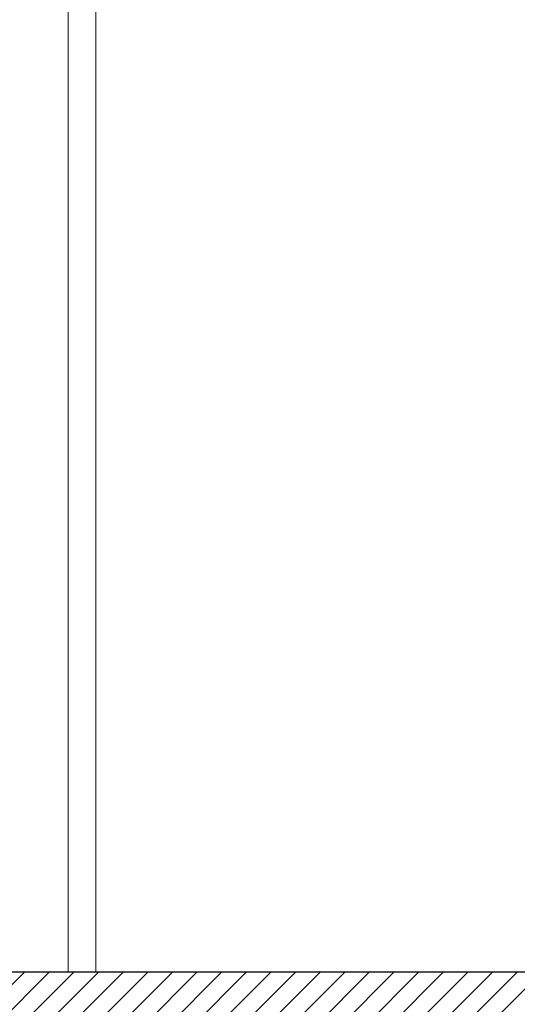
# Model space of a CAD drawing. Header units: inches. Extents: x 27484 to 71626, y -45113 to 39.
# Tile 12 of 256: x 33896 to 33932, y -40255 to -40184. Entities that reach past the tile are written whole.
import ezdxf

# ---------------------------------------------------------------- set-up
doc = ezdxf.new("R2010")
doc.units = ezdxf.units.IN
doc.header["$LTSCALE"] = 50
doc.header["$MEASUREMENT"] = 0
doc.layers.add('A-rdzenie zelbetowe', color=6, linetype='Continuous')
doc.layers.add('A-SCIANY', color=5, linetype='Continuous', lineweight=18)
doc.layers.add('A-ść. istn.', color=8, linetype='Continuous', lineweight=0)

msp = doc.modelspace()

# ---------------------------------------------------------------- hatches: boundary and pattern name
at = {"layer": 'A-ść. istn.', "ltscale": 0.1}
h = msp.add_hatch(dxfattribs=at)
h.set_pattern_fill('ANSI31', color=256, scale=10)
h.paths.add_polyline_path([(33612.48246, -40252.59555), (34027.48246, -40252.59555), (34027.48246, -40277.59555), (33612.48246, -40277.59555)])

# ---------------------------------------------------------------- linework, layer by layer
at = {"layer": 'A-rdzenie zelbetowe', "ltscale": 0.1}
msp.add_lwpolyline([(33612.48246, -40252.59555), (34027.48246, -40252.59555), (34027.48246, -40277.59555), (33612.48246, -40277.59555)], close=True, dxfattribs=at)
at = {"layer": 'A-SCIANY', "ltscale": 3}
for p, q in [((33899.48246, -40122.59555), (33899.48246, -40252.59555)), ((33901.48246, -40122.59555), (33901.48246, -40252.59555)), ((34002.48246, -40252.59555), (33798.48246, -40252.59555))]:
    msp.add_line(p, q, dxfattribs=at)

doc.saveas('drawing.dxf')
